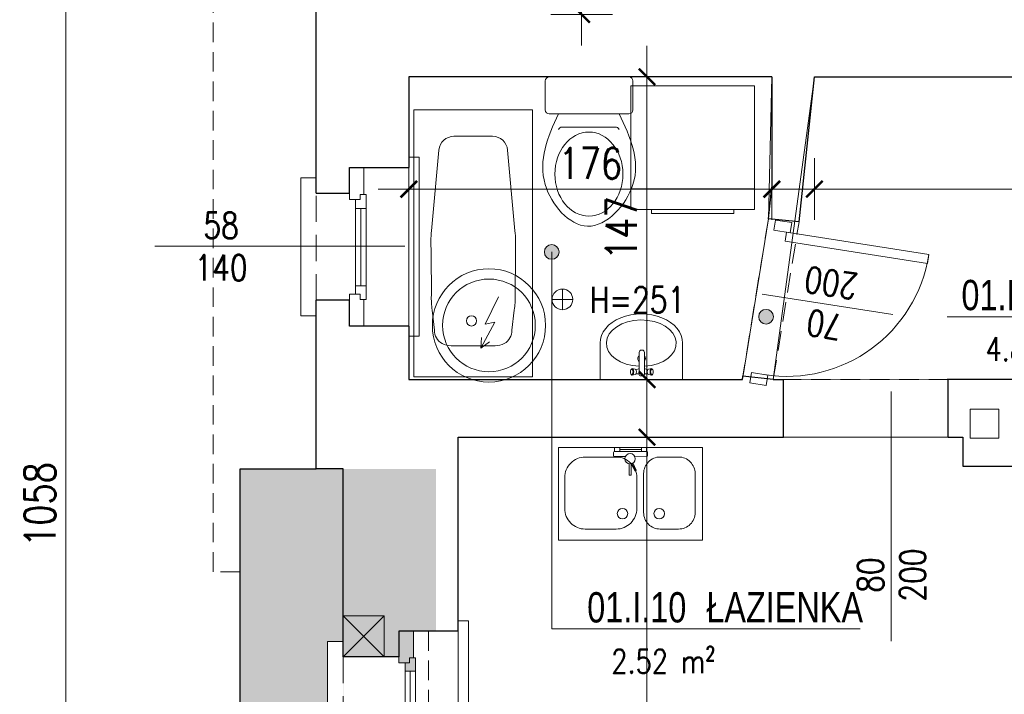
# Model space of a CAD drawing. Header units: millimetres. Extents: x 284606 to 569416, y -192995 to -95103.
# Tile 9 of 178: x 286841 to 287319, y -106136 to -105808. Entities that reach past the tile are written whole.
import ezdxf
from ezdxf.enums import TextEntityAlignment as Align

# ---------------------------------------------------------------- set-up
doc = ezdxf.new("R2010")
doc.units = ezdxf.units.MM
doc.linetypes.add('HIDDEN', pattern=[9.525, 6.35, -3.175])
doc.layers.get('0').update_dxf_attribs({"lineweight": 0})
for name, color, linetype, lineweight in [('!STR_Konstrukcja 0.20', 200, 'Continuous', 20), ('!STR_Konstrukcja 0.30', 64, 'Continuous', 30), ('!STR_Ocieplenie 0.05', 1, 'Continuous', 5), ('!STR_Opisy 0.09', 8, 'Continuous', 9), ('!STR_Przerywana 0.09', 8, 'HIDDEN', 9), ('!STR_Stolarka drzwiowa', 30, 'Continuous', 15), ('!STR_Stolarka okienna', 72, 'Continuous', 15), ('!STR_Wymiarowanie', 254, 'Continuous', 9)]:
    doc.layers.add(name, color=color, linetype=linetype, lineweight=lineweight)
for name, color, linetype, lineweight, true_color in [('!STR_Kreskowanie ścian', 7, 'Continuous', 5, 0xa6a6a6), ('!STR_Wentylacja', 7, 'Continuous', 15, 0x3399ff), ('EKO Wyposażenie', 7, 'Continuous', 5, 0x919191)]:
    doc.layers.add(name, color=color, linetype=linetype, lineweight=lineweight, true_color=true_color)
doc.layers.add('!STR_Obrysy pomieszczeń', color=215, linetype='Continuous', lineweight=9, plot=False)
doc.styles.add('AB_Arial', font='NirmalaS.ttf')
doc.styles.add('EKO 1-10', font='romans.shx', dxfattribs={"width": 0.8, "height": 15})
doc.styles.add('EKO 1-5', font='romans.shx', dxfattribs={"width": 0.8, "height": 10})
doc.dimstyles.new('EKO wymiar 1-10', dxfattribs={"dimtxt": 15, "dimasz": 8, "dimexe": 15, "dimexo": 15, "dimgap": 5, "dimtad": 1, "dimdec": 0, "dimtxsty": 'EKO 1-10', "dimblk": 'ARCHTICK', "dimcen": 10, "dimdle": 15, "dimclrd": 256, "dimclre": 256, "dimclrt": 256, "dimazin": 2, "dimtfac": 1, "dimtdec": 0, "dimtmove": 2, "dimatfit": 3, "dimldrblk": 'ARCHTICK', "dimfxl": 15, "dimfxlon": 1, "dimlwd": -1, "dimlwe": -1, "dimarcsym": 0})

# ---------------------------------------------------------------- blocks, each defined once
blk = doc.blocks.new('*U103')
for p, q in [((-2.13, 79.94), (-181.88, 70.34)), ((2.13, 0.06), (-2.13, 79.94)), ((-181.88, 70.34), (-177.61, -9.55)), ((-99.85, 62.8), (-153.94, 54.97)), ((-92.99, 63.65), (-84.32, 64)), ((-56.24, 65.26), (-84.32, 64)), ((-32.86, 64.38), (-46.34, 65.29)), ((-20.77, 38.89), (-21.57, 53.76)), ((-162.64, 44.36), (-161.95, 31.35)), ((-20.77, 38.89), (-19.98, 24.02)), ((-161.25, 18.34), (-161.95, 31.35)), ((-96.85, 6.69), (-151.47, 8.71)), ((-89.95, 6.58), (-81.28, 7.15)), ((-53.23, 8.9), (-81.28, 7.15)), ((-30.08, 12.26), (-43.38, 9.91)), ((-177.61, -9.55), (2.13, 0.06))]:
    blk.add_line(p, q)
blk.add_circle((-37.66, 39.13), 3.43)
for centre, radius, start, end in [((-91.26, 21.29), 42.39, 92.34181, 101.68614), ((-51.09, 13.21), 52.3, 84.78524, 95.65302), ((-32.05, 54.13), 10.27, 33.03484, 94.54846), ((-152.48, 44.9), 10.17, 98.23906, 183.05821), ((-38.84, 51.65), 17.4, 6.97748, 27.69222), ((-37.38, 24.28), 17.4, 338.42497, 359.13898), ((-151.09, 18.88), 10.17, 183.05823, 267.87739), ((-30.36, 22.53), 10.27, 271.56797, 333.08279), ((-92.74, 48.88), 42.39, 264.43034, 273.77466), ((-53.65, 61.19), 52.3, 270.46346, 281.33124)]:
    blk.add_arc(centre, radius, start, end)
blk = doc.blocks.new('*U119')
for p, q in [((0, 19.33), (0, -19.33)), ((16.02, 21.33), (2, 21.33)), ((18.02, -19.33), (18.02, 19.33)), ((24.36, 13.09), (24.36, -12.8)), ((16.02, -21.33), (2, -21.33))]:
    blk.add_line(p, q)
for centre, start, end in [((2, 19.33), 90, 180), ((16.02, 19.33), 360, 90), ((26.36, 13.09), 114.5682, 180), ((26.36, -12.8), 180, 244.5293), ((2, -19.33), 180, 270), ((16.02, -19.33), 270, 360)]:
    blk.add_arc(centre, 2, start, end)
blk.add_ellipse((47.22, 0.08), major_axis=(20.4, 0), ratio=0.810803)
blk.add_open_spline([(18.02, 14.91), (29.22, 20.03), (49.72, 28.87), (82.83, 0.74), (50.17, -29.38), (29.25, -19.96), (18, -14.6)], degree=3, knots=[1.212901, 1.212901, 1.212901, 1.212901, 36.090844, 64.924591, 94.904253, 129.876154, 129.876154, 129.876154, 129.876154])
blk = doc.blocks.new('*U229')
at = {"linetype": 'Continuous'}
for p, q in [((0, 31.26), (0, -31.26)), ((27.61, 31.26), (0, 31.26)), ((2.78, -1.2), (2.78, 0.45)), ((3.78, 4.71), (3.37, 6.9)), ((3.98, 1.65), (20.62, 1.65)), ((4.25, 1.65), (4.25, 4.09)), ((8.46, 1.65), (7.26, 4.01)), ((7.88, 4.71), (8.29, 6.9)), ((3.78, -5.46), (3.37, -7.65)), ((20.62, -2.4), (3.98, -2.4)), ((4.25, -4.84), (4.25, -2.4)), ((7.26, -4.76), (8.46, -2.4)), ((7.88, -5.46), (8.29, -7.65)), ((22.42, -0.15), (22.42, -0.6)), ((27.61, -31.26), (0, -31.26))]:
    blk.add_line(p, q, dxfattribs=at)
for centre, radius, start, end in [((3.98, 0.45), 1.2, 90, 180), ((15.93, -0.25), 2.89, 41.19619, 138.80381), ((20.62, -0.15), 1.8, 0, 90), ((3.98, -1.2), 1.2, 180, 270), ((15.93, -0.25), 2.89, 228.16349, 311.83651), ((20.62, -0.6), 1.8, 270, 0)]:
    blk.add_arc(centre, radius, start, end, dxfattribs=at)
for centre, major_axis, ratio, start_param, end_param in [((27.61, 0), (0, -31.26), 0.713042, 0, 3.141593), ((27.61, 0), (0, -26.57), 0.662269, 4.803016, 10.93344), ((5.83, -7.76), (2.47, 0), 0.476554, 5.436764, 10.271199), ((5.83, -5.46), (2.05, 0), 0.476554, 0, 3.141593)]:
    blk.add_ellipse(centre, major_axis=major_axis, ratio=ratio, start_param=start_param, end_param=end_param, dxfattribs=at)
at = {"linetype": 'Continuous', "extrusion": (-3.55849e-14, 3.22359e-14, -1)}
for centre, major_axis, start_param, end_param in [((5.83, 7), (2.47, 0), 5.436764, 10.271199), ((5.83, 4.71), (2.05, 0), 0, 3.141593)]:
    blk.add_ellipse(centre, major_axis=major_axis, ratio=0.476554, start_param=start_param, end_param=end_param, dxfattribs=at)
blk.add_ellipse((5.83, 7.3), major_axis=(2.05, 0), ratio=0.476554, dxfattribs=at)
at = {"linetype": 'Continuous'}
blk.add_ellipse((5.83, -8.05), major_axis=(2.05, 0), ratio=0.476554, dxfattribs=at)
blk = doc.blocks.new('*U106')
blk.add_lwpolyline([(70, -45), (0, -45), (0, 0), (70, 0)], close=True)
for points in [[(20.65, -4.62), (11.65, -4.62, 0.414214), (3.65, -12.62), (3.65, -31.62, 0.414214), (11.65, -39.62), (20.65, -39.62, 0.414214), (28.65, -31.62), (28.65, -12.62, 0.414214)], [(41.98, -39.62), (56.98, -39.62, 0.414214), (66.98, -29.62), (66.98, -14.62, 0.414214), (56.98, -4.62), (41.98, -4.62, 0.414214), (31.98, -14.62), (31.98, -29.62, 0.414214)]]:
    blk.add_lwpolyline(points, format="xyb", close=True)
for centre in [(21.08, -32.13), (38.92, -32.13)]:
    blk.add_circle(centre, 2.54)
blk = doc.blocks.new('*U107')
for p, q in [((-4.86, 7.5), (-4.56, 1.8)), ((-2.89, 8.1), (-4.39, 8.02)), ((-0.37, 7.74), (-2.37, 7.63)), ((-1.54, -7.85), (-2.37, 7.63)), ((-2.37, 7.63), (-2.23, 5.14)), ((-2.23, 5.14), (-0.23, 5.24)), ((-0.67, -5.3), (-1.23, 5.19)), ((-0.23, 5.24), (-0.37, 7.74)), ((-11.09, 2.16), (-11.56, 1.63)), ((-11.56, 1.63), (-7.9, -0.12)), ((-7.56, 0.78), (-11.09, 2.16)), ((-13.44, -0.72), (-13.41, -1.22)), ((-7.96, -0.18), (-13.2, -0.46)), ((-13.15, -1.46), (-7.9, -1.18)), ((-4.31, -2.78), (-4.03, -7.98)), ((-3.51, -8.45), (-2.01, -8.37)), ((0.33, -5.24), (-1.67, -5.35)), ((-1.67, -5.35), (-1.54, -7.85)), ((-1.54, -7.85), (0.46, -7.74)), ((0.46, -7.74), (0.33, -5.24))]:
    blk.add_line(p, q)
blk.add_circle((-5.43, -0.54), 2.5)
for centre, radius, start, end in [((-4.36, 7.53), 0.5, 93.0582, 183.0582), ((-2.86, 7.61), 0.5, 3.0582, 93.0582), ((-13.19, -0.71), 0.25, 93.0582, 183.0582), ((-13.16, -1.21), 0.25, 183.0582, 273.0582), ((-3.54, -7.95), 0.5, 183.0582, 273.0582), ((-2.04, -7.87), 0.5, 273.0582, 3.0582)]:
    blk.add_arc(centre, radius, start, end)
blk = doc.blocks.new('*U121')
at = {"layer": '!STR_Opisy 0.09', "linetype": 'Continuous'}
blk.add_line((0, -153.49), (0, -32.16), dxfattribs=at)
at = {"layer": '!STR_Opisy 0.09', "linetype": 'Continuous', "style": 'EKO 1-5', "width": 0.8}
blk.add_attdef('HP=', (50.53, 21.53), '', height=12.5, rotation=180, dxfattribs=at)
at = {"layer": '!STR_Opisy 0.09', "ltscale": 0.7, "style": 'EKO 1-5', "width": 0.8}
blk.add_attdef('WYS', text='', height=12.5, rotation=270, dxfattribs=at).set_placement((-10.53, -121.38), align=Align.MIDDLE_CENTER)
at = {"layer": '!STR_Opisy 0.09', "linetype": 'Continuous', "style": 'EKO 1-5', "width": 0.8}
blk.add_attdef('SZER', text='', height=12.5, rotation=270, dxfattribs=at).set_placement((0, -121.38), align=Align.BOTTOM_CENTER)
blk = doc.blocks.new('*U239')
at = {"layer": '!STR_Opisy 0.09', "linetype": 'Continuous'}
blk.add_line((-31.51, 6.91), (-31.51, -57.31), dxfattribs=at)
at = {"layer": '!STR_Stolarka drzwiowa'}
for points in [[(-70, 6.2), (-75, 6.2), (-75, -1.8), (-70, -1.8)], [(5, 6.2), (0, 6.2), (0, -1.8), (5, -1.8)], [(0, 0), (0, -70), (-4.38, -70), (-4.38, 0)]]:
    blk.add_lwpolyline(points, close=True, dxfattribs=at)
blk.add_arc((0, 0), 70, 180, 270, dxfattribs=at)
at = {"layer": '!STR_Opisy 0.09', "linetype": 'Continuous', "style": 'EKO 1-10', "width": 0.8}
blk.add_attdef('SZER', text='', height=12.5, rotation=90, dxfattribs=at).set_placement((-31.51, -25.2), align=Align.BOTTOM_CENTER)
at = {"layer": '!STR_Opisy 0.09', "ltscale": 0.7, "style": 'EKO 1-10', "width": 0.8}
blk.add_attdef('WYS', text='', height=12.5, rotation=90, dxfattribs=at).set_placement((-20.99, -25.2), align=Align.MIDDLE_CENTER)
blk = doc.blocks.new('wysokosc2')
at = {"ltscale": 2}
for points in [[(0, 5.1), (0, -5.1)], [(-5.06, 0.04), (5.03, 0.04)]]:
    blk.add_lwpolyline(points, dxfattribs=at)
blk.add_circle((0, 0), 5.03, dxfattribs=at)
at = {"ltscale": 2, "style": 'EKO 1-5', "width": 0.8}
blk.add_attdef('WYS', (13.29, -6.01), '', height=12.5, dxfattribs=at)
blk = doc.blocks.new('bojler2')
for p, q in [((3.54, -15.77), (-2.89, -29.13)), ((1.82, -28.1), (-5.12, -40.79)), ((-2.89, -29.13), (1.82, -28.1)), ((-5.12, -40.79), (-4.81, -35.54)), ((-5.12, -40.79), (-0.84, -37.72))]:
    blk.add_line(p, q)
for radius in [27.5, 22.5]:
    blk.add_circle((-1.11, -29.71), radius)
blk = doc.blocks.new('*U101')
for p, q in [((30, 30), (30, -30)), ((30, 30), (90, 30)), ((80, 30), (80, -30)), ((90, 30), (90, -30)), ((30, -30), (90, -30))]:
    blk.add_line(p, q)
blk.add_lwpolyline([(90, -20), (92, -20), (92, 20), (90, 20)])
blk = doc.blocks.new('_ArchTick')
at = {"color": 0, "linetype": 'ByBlock', "const_width": 0.15}
blk.add_lwpolyline([(-0.5, -0.5), (0.5, 0.5)], dxfattribs=at)
blk = doc.blocks.new('*D250')
at = {"layer": '!STR_Wymiarowanie', "ltscale": 1.5, "transparency": 16777216}
for p, q in [((287145.69, -105996.24), (287145.69, -106527.92)), ((287160.69, -106011.24), (287130.69, -106011.24)), ((287160.69, -106512.92), (287130.69, -106512.92))]:
    blk.add_line(p, q, dxfattribs=at)
at = {"layer": 'Defpoints', "color": 0, "ltscale": 1.5, "transparency": 16777216}
for p in [(287299.04, -106011.24), (287145.69, -106512.92), (287307.04, -106512.92)]:
    blk.add_point(p, dxfattribs=at)
at = {"layer": '!STR_Wymiarowanie', "ltscale": 1.5, "transparency": 16777216, "xscale": 8, "yscale": 8, "zscale": 8}
for p, rotation in [((287145.69, -106011.24), 90), ((287145.69, -106512.92), 270)]:
    blk.add_blockref('_ArchTick', p, dxfattribs=dict(at, rotation=rotation))
at = {"layer": '!STR_Wymiarowanie', "ltscale": 1.5, "transparency": 16777216, "insert": (287133.19, -106262.08), "char_height": 15, "attachment_point": 5, "rotation": 90, "style": 'EKO 1-10'}
blk.add_mtext('502', dxfattribs=at)
blk = doc.blocks.new('*D251')
at = {"layer": '!STR_Wymiarowanie', "ltscale": 1.5, "transparency": 16777216}
for p, q in [((287227.04, -105875.75), (287227.04, -105905.75)), ((287545.04, -105875.75), (287545.04, -105905.75)), ((287212.04, -105890.75), (287560.04, -105890.75))]:
    blk.add_line(p, q, dxfattribs=at)
at = {"layer": 'Defpoints', "color": 0, "ltscale": 1.5, "transparency": 16777216}
for p in [(287227.04, -105836.24), (287545.04, -105836.24), (287545.04, -105890.75)]:
    blk.add_point(p, dxfattribs=at)
at = {"layer": '!STR_Wymiarowanie', "ltscale": 1.5, "transparency": 16777216, "xscale": 8, "yscale": 8, "zscale": 8, "rotation": 180}
blk.add_blockref('_ArchTick', (287227.04, -105890.75), dxfattribs=at)
at = {"layer": '!STR_Wymiarowanie', "ltscale": 1.5, "transparency": 16777216, "xscale": 8, "yscale": 8, "zscale": 8}
blk.add_blockref('_ArchTick', (287545.04, -105890.75), dxfattribs=at)
at = {"layer": '!STR_Wymiarowanie', "ltscale": 1.5, "transparency": 16777216, "insert": (287386.04, -105878.25), "char_height": 15, "attachment_point": 5, "style": 'EKO 1-10'}
blk.add_mtext('318', dxfattribs=at)
blk = doc.blocks.new('*D252')
at = {"layer": '!STR_Wymiarowanie', "ltscale": 1.5, "transparency": 16777216}
for p, q in [((287030.04, -105875.75), (287030.04, -105905.75)), ((287206.33, -105875.75), (287206.33, -105905.75)), ((287015.04, -105890.75), (287221.33, -105890.75))]:
    blk.add_line(p, q, dxfattribs=at)
at = {"layer": 'Defpoints', "color": 0, "ltscale": 1.5, "transparency": 16777216}
for p in [(287030.04, -105836.24), (287206.33, -105836.24), (287206.33, -105890.75)]:
    blk.add_point(p, dxfattribs=at)
at = {"layer": '!STR_Wymiarowanie', "ltscale": 1.5, "transparency": 16777216, "xscale": 8, "yscale": 8, "zscale": 8, "rotation": 180}
blk.add_blockref('_ArchTick', (287030.04, -105890.75), dxfattribs=at)
at = {"layer": '!STR_Wymiarowanie', "ltscale": 1.5, "transparency": 16777216, "xscale": 8, "yscale": 8, "zscale": 8}
blk.add_blockref('_ArchTick', (287206.33, -105890.75), dxfattribs=at)
at = {"layer": '!STR_Wymiarowanie', "ltscale": 1.5, "transparency": 16777216, "insert": (287118.19, -105878.25), "char_height": 15, "attachment_point": 5, "style": 'EKO 1-10'}
blk.add_mtext('176', dxfattribs=at)
blk = doc.blocks.new('*U297')
at = {"layer": '!STR_Konstrukcja 0.20', "linetype": 'Continuous', "lineweight": 15}
for points in [[(8.12, 56.81), (0.62, 56.81), (0.62, 64.31), (105.62, 64.31), (105.62, 56.81), (98.12, 56.81)], [(-4.38, 0.81), (-9.38, 0.81), (-9.38, -4.19), (115.62, -4.19), (115.62, 0.81), (110.62, 0.81)]]:
    blk.add_lwpolyline(points, dxfattribs=at)
at = {"layer": '!STR_Konstrukcja 0.30', "ltscale": 2}
for points in [[(-4.38, 0.81), (-4.38, 29.68), (8.12, 29.68), (8.12, 56.81)], [(98.12, 56.81), (98.12, 29.68), (110.62, 29.68), (110.62, 0.81)]]:
    blk.add_lwpolyline(points, dxfattribs=at)
at = {"layer": '!STR_Przerywana 0.09', "ltscale": 2}
for points in [[(8.12, 56.81), (98.12, 56.81)], [(-4.38, 0.81), (110.62, 0.81)]]:
    blk.add_lwpolyline(points, dxfattribs=at)
at = {"layer": '!STR_Stolarka okienna', "ltscale": 0.3}
for points in [[(-4.38, 22.64), (-4.38, 29.68), (11.02, 29.68), (11.02, 24.55), (8.52, 24.55), (8.52, 22.64), (-4.38, 22.64)], [(110.62, 22.64), (110.62, 29.68), (95.05, 29.68), (95.05, 24.55), (97.55, 24.55), (97.55, 22.64), (110.62, 22.64)], [(97.55, 21.56), (97.55, 24.55), (95.05, 24.55), (95.05, 26.7), (11.02, 26.7), (11.02, 24.55), (8.52, 24.55), (8.52, 21.56), (97.55, 21.56)], [(15.12, 26.7), (15.12, 21.56)], [(90.62, 24.13), (15.12, 24.13)], [(90.62, 21.56), (90.62, 26.7)]]:
    blk.add_lwpolyline(points, dxfattribs=at)
blk = doc.blocks.new('mur pruski')
at = {"layer": '!STR_Ocieplenie 0.05', "ltscale": 1.5}
blk.add_lwpolyline([(0, 20), (20, 20), (20, 0), (0, 0)], close=True, dxfattribs=at)
blk.add_lwpolyline([(0, 20), (20, 0), (20, 20), (0, 0)], dxfattribs=at)
blk = doc.blocks.new('*D340')
at = {"layer": '!STR_Wymiarowanie', "ltscale": 1.5, "transparency": 16777216}
for p, q in [((287113.91, -105544.93), (287113.91, -105820.93)), ((287098.91, -105559.93), (287128.91, -105559.93)), ((287098.91, -105805.93), (287128.91, -105805.93))]:
    blk.add_line(p, q, dxfattribs=at)
at = {"layer": 'Defpoints', "color": 0, "ltscale": 1.5, "transparency": 16777216}
for p in [(287030.04, -105559.93), (287030.04, -105805.93), (287113.91, -105805.93)]:
    blk.add_point(p, dxfattribs=at)
at = {"layer": '!STR_Wymiarowanie', "ltscale": 1.5, "transparency": 16777216, "xscale": 8, "yscale": 8, "zscale": 8}
for p, rotation in [((287113.91, -105559.93), 90), ((287113.91, -105805.93), 270)]:
    blk.add_blockref('_ArchTick', p, dxfattribs=dict(at, rotation=rotation))
at = {"layer": '!STR_Wymiarowanie', "ltscale": 1.5, "transparency": 16777216, "insert": (287101.41, -105682.93), "char_height": 15, "attachment_point": 5, "rotation": 90, "style": 'EKO 1-10'}
blk.add_mtext('246', dxfattribs=at)
blk = doc.blocks.new('*D366')
at = {"layer": '!STR_Wymiarowanie', "ltscale": 1.5, "transparency": 16777216}
for p, q in [((287145.69, -105998.24), (287145.69, -105821.24)), ((287130.69, -105836.24), (287160.69, -105836.24)), ((287130.69, -105983.24), (287160.69, -105983.24))]:
    blk.add_line(p, q, dxfattribs=at)
at = {"layer": 'Defpoints', "color": 0, "ltscale": 1.5, "transparency": 16777216}
for p in [(287030.04, -105836.24), (287145.69, -105836.24), (287030.04, -105983.24)]:
    blk.add_point(p, dxfattribs=at)
at = {"layer": '!STR_Wymiarowanie', "ltscale": 1.5, "transparency": 16777216, "xscale": 8, "yscale": 8, "zscale": 8}
for p, rotation in [((287145.69, -105836.24), 90), ((287145.69, -105983.24), 270)]:
    blk.add_blockref('_ArchTick', p, dxfattribs=dict(at, rotation=rotation))
at = {"layer": '!STR_Wymiarowanie', "ltscale": 1.5, "transparency": 16777216, "insert": (287133.19, -105909.74), "char_height": 15, "attachment_point": 5, "rotation": 90, "style": 'EKO 1-10'}
blk.add_mtext('147', dxfattribs=at)
blk = doc.blocks.new('*U174')
at = {"layer": '!STR_Konstrukcja 0.20', "linetype": 'Continuous', "lineweight": 15}
for points in [[(8.12, 45.81), (0.62, 45.81), (0.62, 53.31), (67.62, 53.31), (67.62, 45.81), (60.12, 45.81)], [(-4.38, 0.81), (-9.38, 0.81), (-9.38, -4.19), (77.62, -4.19), (77.62, 0.81), (72.62, 0.81)]]:
    blk.add_lwpolyline(points, dxfattribs=at)
at = {"layer": '!STR_Konstrukcja 0.30', "ltscale": 2}
for points in [[(-4.38, 0.81), (-4.38, 29.68), (8.12, 29.68), (8.12, 45.81)], [(60.12, 45.81), (60.12, 29.68), (72.62, 29.68), (72.62, 0.81)]]:
    blk.add_lwpolyline(points, dxfattribs=at)
at = {"layer": '!STR_Przerywana 0.09', "ltscale": 2}
for points in [[(8.12, 45.81), (60.12, 45.81)], [(-4.38, 0.81), (72.62, 0.81)]]:
    blk.add_lwpolyline(points, dxfattribs=at)
at = {"layer": '!STR_Stolarka okienna', "ltscale": 0.3}
for points in [[(-4.38, 22.64), (-4.38, 29.68), (11.02, 29.68), (11.02, 24.55), (8.52, 24.55), (8.52, 22.64), (-4.38, 22.64)], [(72.62, 22.64), (72.62, 29.68), (57.05, 29.68), (57.05, 24.55), (59.55, 24.55), (59.55, 22.64), (72.62, 22.64)], [(59.55, 21.56), (59.55, 24.55), (57.05, 24.55), (57.05, 26.7), (11.02, 26.7), (11.02, 24.55), (8.52, 24.55), (8.52, 21.56), (59.55, 21.56)], [(15.12, 26.7), (15.12, 21.56)], [(52.62, 24.13), (15.12, 24.13)], [(52.62, 21.56), (52.62, 26.7)]]:
    blk.add_lwpolyline(points, dxfattribs=at)
blk = doc.blocks.new('*U351')
at = {"layer": '!STR_Opisy 0.09', "linetype": 'Continuous'}
blk.add_line((0, -153.49), (0, -32.16), dxfattribs=at)
at = {"layer": '!STR_Opisy 0.09', "linetype": 'Continuous', "style": 'EKO 1-5', "width": 0.8}
blk.add_attdef('HP=', (19.04, -6.76), '', height=12.5, rotation=180, dxfattribs=at)
at = {"layer": '!STR_Opisy 0.09', "ltscale": 0.7, "style": 'EKO 1-5', "width": 0.8}
blk.add_attdef('WYS', text='', height=12.5, rotation=270, dxfattribs=at).set_placement((-10.53, -121.38), align=Align.MIDDLE_CENTER)
at = {"layer": '!STR_Opisy 0.09', "linetype": 'Continuous', "style": 'EKO 1-5', "width": 0.8}
blk.add_attdef('SZER', text='', height=12.5, rotation=270, dxfattribs=at).set_placement((0, -121.38), align=Align.BOTTOM_CENTER)
blk = doc.blocks.new('*D495')
at = {"layer": '!STR_Wymiarowanie', "ltscale": 1.5, "transparency": 16777216}
for p, q in [((286863.32, -106587.92), (286863.32, -105499.93)), ((286878.32, -105514.93), (286848.32, -105514.93)), ((286878.32, -106572.92), (286848.32, -106572.92))]:
    blk.add_line(p, q, dxfattribs=at)
at = {"layer": 'Defpoints', "color": 0, "ltscale": 1.5, "transparency": 16777216}
for p in [(286863.32, -105514.93), (286985.04, -105514.93), (286998.04, -106572.92)]:
    blk.add_point(p, dxfattribs=at)
at = {"layer": '!STR_Wymiarowanie', "ltscale": 1.5, "transparency": 16777216, "xscale": 8, "yscale": 8, "zscale": 8}
for p, rotation in [((286863.32, -105514.93), 90), ((286863.32, -106572.92), 270)]:
    blk.add_blockref('_ArchTick', p, dxfattribs=dict(at, rotation=rotation))
at = {"layer": '!STR_Wymiarowanie', "ltscale": 1.5, "transparency": 16777216, "insert": (286850.82, -106043.93), "char_height": 15, "attachment_point": 5, "rotation": 90, "style": 'EKO 1-10'}
blk.add_mtext('1058', dxfattribs=at)
blk = doc.blocks.new('*U516')
at = {"ltscale": 0.3}
blk.add_hatch(color=256, dxfattribs=at).paths.add_polyline_path([(-96.5, 50, 1), (-88.78, 50, 1)])
at = {"ltscale": 1.5}
blk.add_line((17.59, 50), (154.57, 50), dxfattribs=at)
at = {"ltscale": 0.3}
blk.add_lwpolyline([(17.59, 50), (2.95, 50)], dxfattribs=at)
blk.add_circle((-92.64, 50), 3.86, dxfattribs=at)
at = {"ltscale": 1.5, "width": 0.8}
for tag, p, height, style in [('NR_POM.', (10.51, 53.45), 16, 'AB_Arial'), ('NAZWA_POMIESZCZENIA', (66.91, 53.45), 16, 'AB_Arial'), ('POSADZKA', (9.08, 4), 12.5, 'EKO 1-5')]:
    blk.add_attdef(tag, p, '', height=height, rotation=0, dxfattribs=dict(at, style=style))
at = {"ltscale": 1.5, "style": 'EKO 1-5', "width": 0.8}
blk.add_attdef('POWIERZCHNIA', text='', height=12.5, rotation=0, dxfattribs=at).set_placement((78.06, 22.91), align=Align.BOTTOM_RIGHT)
blk = doc.blocks.new('*U518')
at = {"ltscale": 0.3}
blk.add_hatch(color=256, dxfattribs=at).paths.add_polyline_path([(-12.09, 249.02, 1), (-4.36, 249.02, 1)])
at = {"ltscale": 1.5}
blk.add_line((17.59, 50), (154.57, 50), dxfattribs=at)
at = {"ltscale": 0.3}
blk.add_lwpolyline([(17.59, 50), (2.95, 50)], dxfattribs=at)
blk.add_circle((-8.22, 249.02), 3.86, dxfattribs=at)
at = {"ltscale": 1.5, "width": 0.8}
for tag, p, height, style in [('NR_POM.', (10.51, 53.45), 16, 'AB_Arial'), ('NAZWA_POMIESZCZENIA', (66.91, 53.45), 16, 'AB_Arial'), ('POSADZKA', (9.08, 4), 12.5, 'EKO 1-5')]:
    blk.add_attdef(tag, p, '', height=height, rotation=0, dxfattribs=dict(at, style=style))
at = {"ltscale": 1.5, "style": 'EKO 1-5', "width": 0.8}
blk.add_attdef('POWIERZCHNIA', text='', height=12.5, rotation=0, dxfattribs=at).set_placement((78.06, 22.91), align=Align.BOTTOM_RIGHT)

msp = doc.modelspace()

# ---------------------------------------------------------------- hatches: boundary and pattern name
at = {"layer": '!STR_Kreskowanie ścian', "ltscale": 1.5}
h = msp.add_hatch(dxfattribs=at)
h.set_pattern_fill('AR-B88', color=256, scale=0.1, angle=90)
h.set_pattern_definition([(90, (0.048, 2671.18), (-20.32, 1e-15), []), (180, (0.048, 2671.18), (-20.32, -10.16), [20.32, -20.32])])
h.paths.add_polyline_path([(287467.89, -106579.02), (287422.89, -106579.02), (287422.89, -106573.02), (287422.84, -106573.02), (287372.84, -106623.02), (287372.84, -106629.02), (287467.89, -106629.02)])
h.paths.add_polyline_path([(287467.89, -106534.02), (287467.89, -106528.02), (287467.84, -106530.97), (287422.84, -106573.02), (287422.89, -106573.02), (287422.89, -106579.02), (287467.89, -106579.02)])
h.paths.add_polyline_path([(287509.69, -105418.02), (287554.6, -105417.93), (287554.6, -105367.93), (287459.64, -105368.02), (287459.6, -105514.93), (287509.69, -105514.93)])
h.paths.add_polyline_path([(287553.07, -105418.02), (287509.69, -105418.02), (287509.69, -105514.93), (287569.51, -105515.95), (287553.07, -105515.95)])
h.paths.add_polyline_path([(288412.09, -105431.03), (288412.14, -105431.02), (288412.14, -105418.02), (288325.14, -105418.02), (288325.14, -105463.02), (288325.14, -105463.02), (288325.14, -105477.74), (288355.14, -105476.02), (288355.09, -105475.97)])
h.paths.add_polyline_path([(288462.09, -105381.03), (288462.09, -105368.02), (288325.14, -105368.02), (288325.14, -105418.02), (288412.14, -105418.02), (288412.14, -105431.02), (288412.09, -105431.03)])
h.paths.add_polyline_path([(288355.14, -105476.02), (288325.09, -105452.99), (288325.09, -105504.61), (288325.14, -105587.46), (288325.14, -105500.73), (288355.14, -105475.73)])
h.paths.add_polyline_path([(288234.87, -105740.99), (288234.87, -105706.06), (288212.37, -105706.06), (288212.37, -105740.99)])
h.paths.add_polyline_path([(287075.51, -105726.75), (287075.51, -105672.71), (287050.51, -105672.71), (287050.51, -105726.75)])
h.paths.add_polyline_path([(288601.98, -105749.68), (288601.98, -105711.9), (288579.48, -105711.9), (288579.48, -105749.68)])
h.paths.add_polyline_path([(287924.91, -106505.24), (287963.26, -106505.24), (287963.26, -106482.74), (287924.91, -106482.74)])
h.paths.add_polyline_path([(286998.04, -106391.42), (286990.54, -106391.42), (286990.54, -106286.42), (286998.04, -106286.42)], flags=16)
h.paths.add_polyline_path([(287033.29, -106376.43), (287028.15, -106376.43), (287028.15, -106380.86), (287025.17, -106380.86), (287025.17, -106383.92), (286998.14, -106383.92), (286998.14, -106572.57), (287043.14, -106527.57), (287043.14, -106396.42), (287032.21, -106396.42), (287032.21, -106383.36), (287033.29, -106383.36)])
h.paths.add_polyline_path([(286998.14, -106117.92), (287025.17, -106117.92), (287025.17, -106120.82), (287028.15, -106120.82), (287028.15, -106124.92), (287033.29, -106124.92), (287033.29, -106118.32), (287032.21, -106118.32), (287032.21, -106105.42), (287043.14, -106105.42), (287043.14, -106026.68), (286998.14, -106026.68)])
h.paths.add_polyline_path([(287025.17, -106207.92), (286998.14, -106207.92), (286998.14, -106293.92), (287025.17, -106293.92), (287025.17, -106296.82), (287028.15, -106296.82), (287028.15, -106300.92), (287033.29, -106300.92), (287033.29, -106294.32), (287032.21, -106294.32), (287032.21, -106281.42), (287043.14, -106281.42), (287043.14, -106220.42), (287032.21, -106220.42), (287032.21, -106207.36), (287033.29, -106207.36), (287033.29, -106200.43), (287028.15, -106200.43), (287028.15, -106204.86), (287025.17, -106204.86)])
h.paths.add_polyline_path([(286998.14, -106026.68), (286948.09, -106026.68), (286948.09, -106622.62), (286998.14, -106572.57)])
h.paths.add_polyline_path([(286998.04, -106110.42), (286998.04, -106215.42), (286990.54, -106215.42), (286990.54, -106110.42)], flags=16)
h.paths.add_polyline_path([(288890.48, -106319.92), (288864.07, -106319.92), (288864.07, -106316.86), (288861.09, -106316.86), (288861.09, -106312.43), (288855.95, -106312.43), (288855.95, -106319.36), (288857.03, -106319.36), (288857.03, -106332.42), (288845.48, -106332.42), (288845.48, -106528.02), (288890.48, -106573.02)])
h.paths.add_polyline_path([(288905.38, -106170.42), (288905.38, -106065.42), (288897.88, -106065.42), (288897.88, -106170.42)], flags=16)
h.paths.add_polyline_path([(288905.38, -106162.92), (288890.48, -106162.92), (288890.48, -106229.92), (288905.38, -106229.92), (288905.38, -106222.42), (288897.88, -106222.42), (288897.88, -106327.42), (288905.38, -106327.42), (288905.38, -106319.92), (288890.48, -106319.92), (288890.48, -106573.02), (288940.43, -106622.97), (288940.43, -105381.16), (288890.48, -105431.11), (288890.48, -106072.92), (288905.38, -106072.92)])
h.paths.add_polyline_path([(288855.95, -106079.92), (288861.09, -106079.92), (288861.09, -106075.82), (288864.07, -106075.82), (288864.07, -106072.92), (288890.48, -106072.92), (288890.48, -105431.11), (288845.48, -105476.11), (288845.48, -106060.42), (288857.03, -106060.42), (288857.03, -106073.32), (288855.95, -106073.32)])
h.paths.add_polyline_path([(288861.09, -106155.43), (288855.95, -106155.43), (288855.95, -106162.36), (288857.03, -106162.36), (288857.03, -106175.42), (288845.48, -106175.42), (288845.48, -106217.42), (288857.03, -106217.42), (288857.03, -106230.32), (288855.95, -106230.32), (288855.95, -106236.92), (288861.09, -106236.92), (288861.09, -106232.82), (288864.07, -106232.82), (288864.07, -106229.92), (288890.48, -106229.92), (288890.48, -106162.92), (288864.07, -106162.92), (288864.07, -106159.86), (288861.09, -106159.86)])

# ---------------------------------------------------------------- linework, layer by layer
at = {"layer": '!STR_Konstrukcja 0.30', "ltscale": 1.5}
for p, q in [((287206.33, -105836.24), (287206.33, -105889.82)), ((287219.53, -105906.69), (287204.7, -105905.11)), ((287207.04, -105983.24), (287192.21, -105981.66)), ((287207.04, -105983.24), (287212.04, -105983.24)), ((287212.04, -106011.24), (287212.04, -105983.24)), ((287292.04, -106011.24), (287292.04, -105983.24))]:
    msp.add_line(p, q, dxfattribs=at)
for points in [[(286985.04, -105892.74), (286985.04, -105731.93)], [(287206.33, -105836.24), (287030.04, -105836.24), (287030.04, -105880.24)], [(287219.53, -105906.69), (287227.04, -105836.24), (287405.04, -105836.24)], [(287204.7, -105905.11), (287206.33, -105889.82)], [(286998.04, -106117.92), (286998.04, -106026.58), (286985.04, -106026.58), (286985.04, -105944.74)], [(287030.04, -105957.24), (287030.04, -105983.24), (287192.04, -105983.24), (287192.21, -105981.66)], [(287423.04, -105983.24), (287292.04, -105983.24)], [(287054.04, -106105.42), (287054.04, -106011.24), (287212.04, -106011.24)], [(287292.04, -106011.24), (287299.04, -106011.24)], [(287299.04, -106011.24), (287299.04, -106025.24), (287388.04, -106025.24)], [(286948.04, -106076.58), (286948.04, -106026.58), (286985.04, -106026.58)], [(287467.79, -106628.92), (287372.79, -106628.92), (287372.79, -106622.92), (286948.04, -106622.92), (286948.04, -106076.58)]]:
    msp.add_lwpolyline(points, dxfattribs=at)
at = {"layer": '!STR_Obrysy pomieszczeń', "ltscale": 0.3}
for points in [[(287030.05, -105836.24), (287206.33, -105836.24), (287204.7, -105905.11), (287192.04, -105983.24), (287030.05, -105983.24)], [(287227.04, -105836.24), (287545.04, -105836.24), (287545.04, -105982.59), (287207.04, -105983.24)], [(287054.04, -106011.24), (287299.04, -106011.24), (287299.04, -106025.24), (287388.04, -106025.24), (287388.04, -106512.92), (287054.04, -106512.92)]]:
    msp.add_lwpolyline(points, close=True, dxfattribs=at)
at = {"layer": '!STR_Opisy 0.09'}
for p, q in [((287099.41, -105921.28), (287099.41, -106104.38)), ((287099.41, -106104.38), (287109.69, -106104.38))]:
    msp.add_line(p, q, dxfattribs=at)
at = {"layer": '!STR_Przerywana 0.09', "ltscale": 1.5}
for p, q in [((287204.7, -105905.11), (287192.21, -105981.66)), ((287207.04, -105983.24), (287219.53, -105906.69)), ((287292.04, -105983.24), (287212.04, -105983.24)), ((287212.04, -106011.24), (287292.04, -106011.24)), ((287039.61, -106105.42), (287039.61, -106396.42))]:
    msp.add_line(p, q, dxfattribs=at)
msp.add_lwpolyline([(286948.04, -106076.58), (286935.04, -106076.58), (286935.04, -105464.93), (287459.6, -105464.93)], dxfattribs=at)
at = {"layer": '!STR_Wentylacja', "ltscale": 1.5}
msp.add_lwpolyline([(287302.64, -105997.67), (287302.64, -106011.67), (287316.64, -106011.67), (287316.64, -105997.67)], close=True, dxfattribs=at)

# ---------------------------------------------------------------- block references
at = {"layer": '!STR_Konstrukcja 0.30', "ltscale": 1.5}
ref = msp.add_blockref('*U121', (287264.26, -105956.83), dxfattribs=dict(at, xscale=-1))
ref.add_attrib('SZER', '80', dxfattribs={"layer": '!STR_Opisy 0.09', "linetype": 'Continuous', "height": 12.5, "rotation": 90, "style": 'EKO 1-5', "width": 0.8}).set_placement((287264.26, -106078.21), align=Align.BOTTOM_CENTER)
ref.add_attrib('WYS', '200', dxfattribs={"layer": '!STR_Opisy 0.09', "ltscale": 0.7, "height": 12.5, "rotation": 90, "style": 'EKO 1-5', "width": 0.8}).set_placement((287274.79, -106078.21), align=Align.MIDDLE_CENTER)
at = {"layer": '!STR_Ocieplenie 0.05'}
msp.add_blockref('mur pruski', (286998.04, -106117.92), dxfattribs=at)
at = {"layer": '!STR_Opisy 0.09'}
ref = msp.add_blockref('*U351', (287060.19, -105918.41), dxfattribs=dict(at, xscale=-1, rotation=270))
ref.add_attrib('SZER', '58', dxfattribs={"linetype": 'Continuous', "height": 12.5, "rotation": 360, "style": 'EKO 1-5', "width": 0.8}).set_placement((286938.81, -105918.41), align=Align.BOTTOM_CENTER)
ref.add_attrib('WYS', '140', dxfattribs={"ltscale": 0.7, "height": 12.5, "rotation": 360, "style": 'EKO 1-5', "width": 0.8}).set_placement((286938.81, -105928.93), align=Align.MIDDLE_CENTER)
ref = msp.add_blockref('*U518', (287106.98, -106150.38), dxfattribs=dict(at, xscale=0.9199999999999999, yscale=0.9199999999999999, zscale=0.9199999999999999))
ref.add_attrib('NAZWA_POM', 'ŁAZIENKA', (287174.52, -106101.21), dxfattribs={"layer": '0', "ltscale": 1.5, "height": 14.72, "rotation": 0, "style": 'AB_Arial', "width": 0.8})
ref.add_attrib('NUMER_POM', '01.I.10', (287116.65, -106101.21), dxfattribs={"layer": '0', "ltscale": 1.5, "height": 14.72, "rotation": 0, "style": 'AB_Arial', "width": 0.8})
ref.add_attrib('R-SURF', '2.52 m²', dxfattribs={"layer": '0', "ltscale": 1.5, "height": 11.5, "rotation": 0, "style": 'EKO 1-5', "width": 0.8}).set_placement((287178.79, -106129.3), align=Align.BOTTOM_RIGHT)
ref = msp.add_blockref('*U516', (287288.76, -105998.72), dxfattribs=dict(at, xscale=0.9199999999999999, yscale=0.9199999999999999, zscale=0.9199999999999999))
ref.add_attrib('NAZWA_POM', 'PRZEDPOKÓJ', (287356.3, -105949.55), dxfattribs={"layer": '0', "ltscale": 1.5, "height": 14.72, "rotation": 0, "style": 'AB_Arial', "width": 0.8})
ref.add_attrib('NUMER_POM', '01.I.07', (287298.43, -105949.55), dxfattribs={"layer": '0', "ltscale": 1.5, "height": 14.72, "rotation": 0, "style": 'AB_Arial', "width": 0.8})
ref.add_attrib('R-SURF', '4.81 m²', dxfattribs={"layer": '0', "ltscale": 1.5, "height": 11.5, "rotation": 0, "style": 'EKO 1-5', "width": 0.8}).set_placement((287360.57, -105977.65), align=Align.BOTTOM_RIGHT)
ref = msp.add_blockref('wysokosc2', (287104.62, -105944.3), dxfattribs=dict(at, xscale=-1, rotation=180))
ref.add_attrib('WYS', 'H=251', (287117.91, -105950.79), dxfattribs={"layer": '0', "ltscale": 2, "height": 12.5, "style": 'EKO 1-5', "width": 0.8})
at = {"layer": '!STR_Stolarka drzwiowa', "ltscale": 0.3, "rotation": 81.08017668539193}
msp.add_blockref('*U239', (287213.43, -105911.7), dxfattribs=at).add_auto_attribs({'WYS': '200', 'SZER': '70'})
at = {"layer": '!STR_Stolarka okienna', "ltscale": 1.5, "rotation": 89.99999999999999}
msp.add_blockref('*U174', (287030.85, -105952.86), dxfattribs=at)
at = {"layer": '!STR_Stolarka okienna', "ltscale": 1.5, "xscale": -1, "rotation": 90}
msp.add_blockref('*U297', (287054.85, -106109.8), dxfattribs=at)
at = {"layer": 'EKO Wyposażenie', "xscale": -1}
for name, p, rotation in [('*U119', (287117.56, -105836.24), 90), ('*U101', (287167.84, -105810.62), 90), ('*U107', (287137.71, -106016.24), 273.0582290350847)]:
    msp.add_blockref(name, p, dxfattribs=dict(at, rotation=rotation))
at = {"layer": 'EKO Wyposażenie'}
for name, p, xscale, yscale, zscale, rotation in [('*U103', (287090.04, -105980.34), -0.7200000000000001, 0.7200000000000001, 0.7200000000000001, 93.05822903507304), ('*U229', (287142.95, -105983.24), 0.6398441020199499, 0.6398441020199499, 0.6398441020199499, 89.99999999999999)]:
    msp.add_blockref(name, p, dxfattribs=dict(at, xscale=xscale, yscale=yscale, zscale=zscale, rotation=rotation))
msp.add_blockref('bojler2', (287070.04, -105927.23), dxfattribs=at)
at = {"layer": 'EKO Wyposażenie', "ltscale": 0.3, "xscale": -1}
msp.add_blockref('*U106', (287172.71, -106016.24), dxfattribs=at)

# ---------------------------------------------------------------- dimensions: what is measured, and where the dimension line sits
at = {"layer": '!STR_Wymiarowanie', "ltscale": 1.5}
for base, p1, p2, picture, middle in [((286863.32, -105514.93), (286998.04, -106572.92), (286985.04, -105514.93), '*D495', (286850.82, -106043.93)), ((287113.91, -105805.93), (287030.04, -105559.93), (287030.04, -105805.93), '*D340', (287101.41, -105682.93)), ((287145.69, -105836.24), (287030.04, -105983.24), (287030.04, -105836.24), '*D366', (287133.19, -105909.74)), ((287145.69, -106512.92), (287299.04, -106011.24), (287307.04, -106512.92), '*D250', (287133.19, -106262.08))]:
    dim = msp.add_linear_dim(base=base, p1=p1, p2=p2, angle=90, dimstyle='EKO wymiar 1-10', dxfattribs=at)
    dim.commit()
    dim.dimension.update_dxf_attribs({"geometry": picture, "text_midpoint": middle})
for base, p1, p2, picture, middle in [((287206.33, -105890.75), (287030.04, -105836.24), (287206.33, -105836.24), '*D252', (287118.19, -105878.25)), ((287545.04, -105890.75), (287227.04, -105836.24), (287545.04, -105836.24), '*D251', (287386.04, -105878.25))]:
    dim = msp.add_linear_dim(base=base, p1=p1, p2=p2, dimstyle='EKO wymiar 1-10', dxfattribs=at)
    dim.commit()
    dim.dimension.update_dxf_attribs({"geometry": picture, "text_midpoint": middle})

doc.saveas('drawing.dxf')
